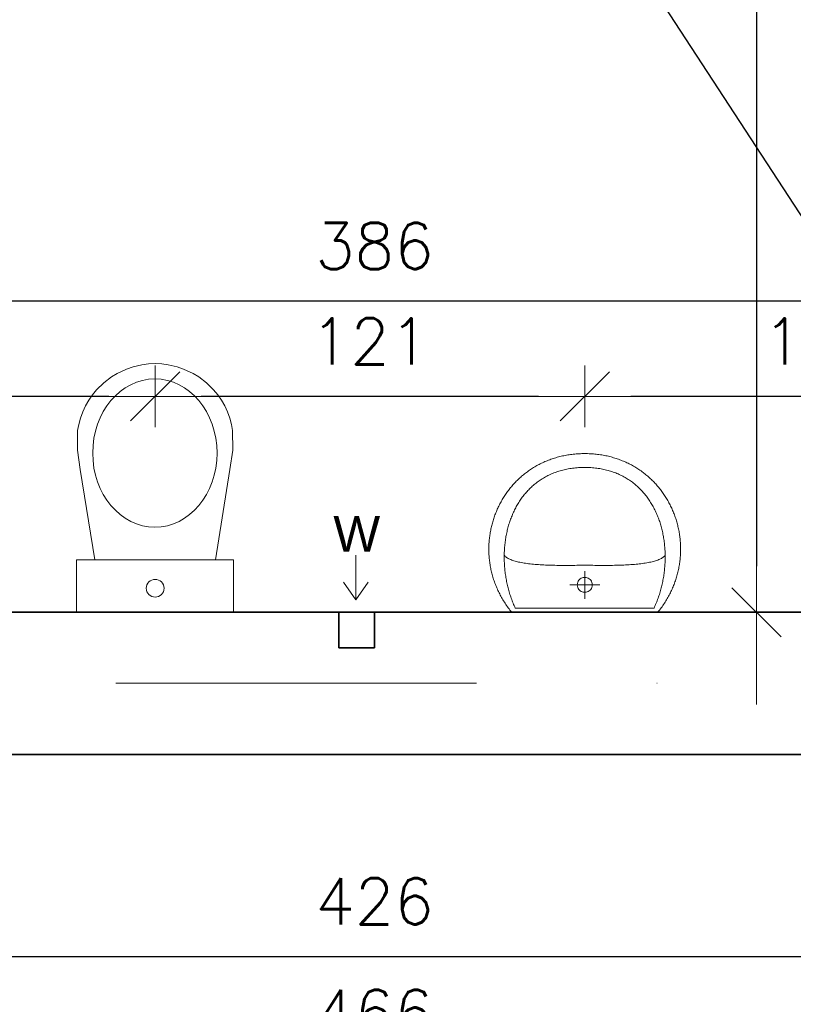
# Model space of a CAD drawing. Header units: inches. Extents: x 0 to 111471, y -105323 to 11070.
# Tile 41 of 256: x 1832 to 2050, y 171 to 448. Entities that reach past the tile are written whole.
import ezdxf

# ---------------------------------------------------------------- set-up
doc = ezdxf.new("R2010")
doc.units = ezdxf.units.IN
doc.header["$MEASUREMENT"] = 0
doc.linetypes.add('DASHDOTX2', pattern=[50.8, 25.4, -12.7, 0, -12.7])
for name, color, linetype, lineweight in [('888 armatura', 1, 'Continuous', 0), ('888 osie', 5, 'DASHDOTX2', 13), ('888 sciany istniejące', 2, 'Continuous', 35), ('888 wymiary', 1, 'Continuous', 0), ('888_cos', 1, 'Continuous', 0)]:
    doc.layers.add(name, color=color, linetype=linetype, lineweight=lineweight)
doc.styles.get("Standard").update_dxf_attribs({"font": 'arial.ttf'})
doc.styles.add('STYLE2', font='romans.shx')
doc.dimstyles.new('MOJ1', dxfattribs={"dimscale": 0, "dimtxt": 13, "dimasz": 13, "dimexe": 0, "dimexo": 0.0625, "dimgap": 9, "dimtad": 1, "dimdec": 0, "dimzin": 12, "dimdsep": 46, "dimtxsty": 'STYLE2', "dimblk1": 'K8', "dimblk2": 'K8', "dimsah": 1, "dimcen": 0.09, "dimse1": 1, "dimse2": 1, "dimclrd": 256, "dimclrt": 3, "dimadec": 0, "dimazin": 0, "dimtfac": 1.285714, "dimtdec": 0, "dimtix": 1, "dimtmove": 2, "dimatfit": 3, "dimldrblk": 'K8', "dimfxl": 0, "dimtolj": 1, "dimtzin": 12, "dimarcsym": 0})

# ---------------------------------------------------------------- blocks, each defined once
blk = doc.blocks.new('umywalka_mala')
at = {"color": 0}
for p, q in [((-17.47, -0.26), (-17.26, 0)), ((-17.26, 0), (-17.26, 0)), ((-17.26, 0), (0, 0)), ((0, 0), (17.26, 0)), ((17.26, 0), (17.47, -0.26)), ((-19, -2.4), (-18.82, -2.12)), ((-18.82, -2.12), (-18.64, -1.85)), ((-18.64, -1.85), (-18.46, -1.58)), ((-18.46, -1.58), (-18.27, -1.32)), ((-18.27, -1.32), (-18.08, -1.05)), ((-18.08, -1.05), (-17.88, -0.79)), ((-17.88, -0.79), (-17.68, -0.52)), ((-17.68, -0.52), (-17.47, -0.26)), ((-17, -2.44), (-16.88, -2.15)), ((-16.88, -2.15), (-16.76, -1.86)), ((-16.76, -1.86), (-16.63, -1.57)), ((-16.63, -1.57), (-16.5, -1.29)), ((-16.5, -1.29), (-16.37, -1)), ((-16.37, -1), (-16.37, -1)), ((-16.37, -1), (16.42, -1)), ((16.42, -1), (16.55, -1.29)), ((16.55, -1.29), (16.68, -1.57)), ((16.68, -1.57), (16.8, -1.86)), ((16.8, -1.86), (16.92, -2.15)), ((16.92, -2.15), (17.04, -2.44)), ((17.47, -0.26), (17.68, -0.52)), ((17.68, -0.52), (17.88, -0.79)), ((17.88, -0.79), (18.08, -1.05)), ((18.08, -1.05), (18.27, -1.32)), ((18.27, -1.32), (18.46, -1.58)), ((18.46, -1.58), (18.64, -1.85)), ((18.64, -1.85), (18.82, -2.12)), ((18.82, -2.12), (19, -2.4)), ((-20.38, -4.89), (-20.25, -4.61)), ((-20.25, -4.61), (-20.1, -4.33)), ((-20.1, -4.33), (-19.96, -4.05)), ((-19.96, -4.05), (-19.81, -3.77)), ((-19.81, -3.77), (-19.66, -3.49)), ((-19.66, -3.49), (-19.5, -3.22)), ((-19.5, -3.22), (-19.33, -2.94)), ((-19.33, -2.94), (-19.17, -2.67)), ((-19.17, -2.67), (-19, -2.4)), ((-17.82, -4.82), (-17.73, -4.52)), ((-17.73, -4.52), (-17.63, -4.22)), ((-17.63, -4.22), (-17.54, -3.92)), ((-17.54, -3.92), (-17.43, -3.62)), ((-17.43, -3.62), (-17.33, -3.32)), ((-17.33, -3.32), (-17.22, -3.03)), ((-17.22, -3.03), (-17.11, -2.73)), ((-17.11, -2.73), (-17, -2.44)), ((0, -9.74), (0, -3.2)), ((17.04, -2.44), (17.15, -2.73)), ((17.15, -2.73), (17.26, -3.03)), ((17.26, -3.03), (17.37, -3.32)), ((17.37, -3.32), (17.47, -3.62)), ((17.47, -3.62), (17.58, -3.92)), ((17.58, -3.92), (17.67, -4.22)), ((17.67, -4.22), (17.77, -4.52)), ((17.77, -4.52), (17.86, -4.82)), ((19, -2.4), (19.17, -2.67)), ((19.17, -2.67), (19.33, -2.94)), ((19.33, -2.94), (19.5, -3.22)), ((19.5, -3.22), (19.66, -3.49)), ((19.66, -3.49), (19.81, -3.77)), ((19.81, -3.77), (19.96, -4.05)), ((19.96, -4.05), (20.1, -4.33)), ((20.1, -4.33), (20.25, -4.61)), ((20.25, -4.61), (20.38, -4.89)), ((-21.33, -7.18), (-21.23, -6.89)), ((-21.23, -6.89), (-21.12, -6.6)), ((-21.12, -6.6), (-21.01, -6.31)), ((-21.01, -6.31), (-20.89, -6.03)), ((-20.89, -6.03), (-20.77, -5.74)), ((-20.77, -5.74), (-20.65, -5.46)), ((-20.65, -5.46), (-20.52, -5.18)), ((-20.52, -5.18), (-20.38, -4.89)), ((-18.43, -7.28), (-18.37, -6.97)), ((-18.37, -6.97), (-18.3, -6.66)), ((-18.3, -6.66), (-18.23, -6.35)), ((-18.23, -6.35), (-18.15, -6.04)), ((-18.15, -6.04), (-18.08, -5.74)), ((-18.08, -5.74), (-17.99, -5.43)), ((-17.99, -5.43), (-17.91, -5.13)), ((-17.91, -5.13), (-17.82, -4.82)), ((-3.54, -6.47), (3.54, -6.47)), ((-1.75, -6.47), (-1.73, -6.15)), ((-1.73, -6.79), (-1.75, -6.47)), ((-1.75, -6.47), (-1.75, -6.47)), ((-1.73, -6.15), (-1.66, -5.87)), ((-1.66, -7.07), (-1.73, -6.79)), ((-1.66, -5.87), (-1.56, -5.61)), ((-1.56, -5.61), (-1.42, -5.39)), ((-1.42, -5.39), (-1.25, -5.2)), ((-1.25, -5.2), (-1.06, -5.04)), ((-1.06, -5.04), (-0.84, -4.92)), ((-0.84, -4.92), (-0.61, -4.82)), ((-0.61, -4.82), (-0.37, -4.76)), ((-0.37, -4.76), (-0.12, -4.73)), ((-0.12, -4.73), (0.12, -4.73)), ((0.12, -4.73), (0.37, -4.76)), ((0.37, -4.76), (0.61, -4.82)), ((0.61, -4.82), (0.84, -4.92)), ((0.84, -4.92), (1.06, -5.04)), ((1.06, -5.04), (1.25, -5.2)), ((1.25, -5.2), (1.42, -5.39)), ((1.42, -5.39), (1.56, -5.61)), ((1.56, -5.61), (1.66, -5.87)), ((1.66, -5.87), (1.73, -6.15)), ((1.73, -6.79), (1.66, -7.08)), ((1.73, -6.15), (1.75, -6.47)), ((1.75, -6.47), (1.73, -6.79)), ((1.75, -6.47), (1.75, -6.47)), ((17.86, -4.82), (17.94, -5.13)), ((17.94, -5.13), (18.03, -5.43)), ((18.03, -5.43), (18.11, -5.74)), ((18.11, -5.74), (18.19, -6.04)), ((18.19, -6.04), (18.26, -6.35)), ((18.26, -6.35), (18.33, -6.66)), ((18.33, -6.66), (18.4, -6.97)), ((18.4, -6.97), (18.46, -7.28)), ((20.38, -4.89), (20.52, -5.18)), ((20.52, -5.18), (20.65, -5.46)), ((20.65, -5.46), (20.77, -5.74)), ((20.77, -5.74), (20.89, -6.03)), ((20.89, -6.03), (21.01, -6.31)), ((21.01, -6.31), (21.12, -6.6)), ((21.12, -6.6), (21.23, -6.89)), ((21.23, -6.89), (21.33, -7.18)), ((-22.02, -9.5), (-21.95, -9.21)), ((-21.95, -9.21), (-21.88, -8.92)), ((-21.88, -8.92), (-21.8, -8.62)), ((-21.8, -8.62), (-21.71, -8.33)), ((-21.71, -8.33), (-21.62, -8.04)), ((-21.62, -8.04), (-21.53, -7.75)), ((-21.53, -7.75), (-21.43, -7.46)), ((-21.43, -7.46), (-21.33, -7.18)), ((-18.79, -9.46), (-18.75, -9.15)), ((-18.75, -9.15), (-18.7, -8.83)), ((-18.7, -8.83), (-18.66, -8.52)), ((-18.66, -8.52), (-18.61, -8.21)), ((-18.61, -8.21), (-18.55, -7.9)), ((-18.55, -7.9), (-18.49, -7.59)), ((-18.49, -7.59), (-18.43, -7.28)), ((-1.56, -7.33), (-1.66, -7.07)), ((-1.42, -7.55), (-1.56, -7.33)), ((-1.25, -7.74), (-1.42, -7.55)), ((-1.06, -7.9), (-1.25, -7.74)), ((-0.84, -8.03), (-1.06, -7.9)), ((-0.61, -8.12), (-0.84, -8.03)), ((-0.37, -8.19), (-0.61, -8.12)), ((-0.13, -8.22), (-0.37, -8.19)), ((0.12, -8.22), (-0.13, -8.22)), ((0.37, -8.19), (0.12, -8.22)), ((0.61, -8.12), (0.37, -8.19)), ((0.84, -8.03), (0.61, -8.12)), ((1.06, -7.9), (0.84, -8.03)), ((1.25, -7.74), (1.06, -7.9)), ((1.42, -7.55), (1.25, -7.74)), ((1.56, -7.33), (1.42, -7.55)), ((1.66, -7.08), (1.56, -7.33)), ((18.46, -7.28), (18.52, -7.59)), ((18.52, -7.59), (18.58, -7.9)), ((18.58, -7.9), (18.63, -8.21)), ((18.63, -8.21), (18.68, -8.52)), ((18.68, -8.52), (18.73, -8.83)), ((18.73, -8.83), (18.77, -9.15)), ((18.77, -9.15), (18.81, -9.46)), ((21.33, -7.18), (21.43, -7.46)), ((21.43, -7.46), (21.53, -7.75)), ((21.53, -7.75), (21.62, -8.04)), ((21.62, -8.04), (21.71, -8.33)), ((21.71, -8.33), (21.8, -8.62)), ((21.8, -8.62), (21.88, -8.92)), ((21.88, -8.92), (21.95, -9.21)), ((21.95, -9.21), (22.02, -9.5)), ((-22.46, -11.85), (-22.42, -11.55)), ((-22.42, -11.55), (-22.38, -11.26)), ((-22.38, -11.26), (-22.33, -10.96)), ((-22.33, -10.96), (-22.27, -10.67)), ((-22.27, -10.67), (-22.22, -10.38)), ((-22.22, -10.38), (-22.16, -10.08)), ((-22.16, -10.08), (-22.09, -9.79)), ((-22.09, -9.79), (-22.02, -9.5)), ((-18.98, -11.66), (-18.96, -11.35)), ((-18.96, -11.35), (-18.94, -11.03)), ((-18.94, -11.03), (-18.92, -10.72)), ((-18.92, -10.72), (-18.89, -10.4)), ((-18.89, -10.4), (-18.86, -10.09)), ((-18.86, -10.09), (-18.83, -9.77)), ((-18.83, -9.77), (-18.79, -9.46)), ((-14.32, -11.63), (-14.66, -11.68)), ((-13.98, -11.57), (-14.32, -11.63)), ((-13.62, -11.52), (-13.98, -11.57)), ((-13.26, -11.48), (-13.62, -11.52)), ((-12.89, -11.43), (-13.26, -11.48)), ((-12.51, -11.39), (-12.89, -11.43)), ((-12.12, -11.36), (-12.51, -11.39)), ((-11.73, -11.32), (-12.12, -11.36)), ((-11.33, -11.29), (-11.73, -11.32)), ((-10.93, -11.26), (-11.33, -11.29)), ((-10.52, -11.23), (-10.93, -11.26)), ((-10.1, -11.21), (-10.52, -11.23)), ((-9.67, -11.18), (-10.1, -11.21)), ((-9.25, -11.16), (-9.67, -11.18)), ((-8.81, -11.15), (-9.25, -11.16)), ((-8.37, -11.13), (-8.81, -11.15)), ((-7.93, -11.12), (-8.37, -11.13)), ((-7.48, -11.11), (-7.93, -11.12)), ((-7.03, -11.1), (-7.48, -11.11)), ((-6.58, -11.09), (-7.03, -11.1)), ((-6.12, -11.08), (-6.58, -11.09)), ((-5.66, -11.08), (-6.12, -11.08)), ((-5.2, -11.08), (-5.66, -11.08)), ((-4.73, -11.08), (-5.2, -11.08)), ((-4.26, -11.08), (-4.73, -11.08)), ((-3.79, -11.08), (-4.26, -11.08)), ((-3.32, -11.08), (-3.79, -11.08)), ((-2.85, -11.09), (-3.32, -11.08)), ((-2.37, -11.09), (-2.85, -11.09)), ((-1.9, -11.1), (-2.37, -11.09)), ((-1.42, -11.11), (-1.9, -11.1)), ((-0.95, -11.12), (-1.42, -11.11)), ((-0.47, -11.13), (-0.95, -11.12)), ((0, -11.14), (-0.47, -11.13)), ((0.47, -11.13), (0, -11.14)), ((0.95, -11.12), (0.47, -11.13)), ((1.42, -11.11), (0.95, -11.12)), ((1.9, -11.1), (1.42, -11.11)), ((2.37, -11.09), (1.9, -11.1)), ((2.85, -11.09), (2.37, -11.09)), ((3.32, -11.08), (2.85, -11.09)), ((3.79, -11.08), (3.32, -11.08)), ((4.26, -11.08), (3.79, -11.08)), ((4.73, -11.08), (4.26, -11.08)), ((5.2, -11.08), (4.73, -11.08)), ((5.66, -11.08), (5.2, -11.08)), ((6.12, -11.08), (5.66, -11.08)), ((6.58, -11.09), (6.12, -11.08)), ((7.03, -11.1), (6.58, -11.09)), ((7.48, -11.11), (7.03, -11.1)), ((7.93, -11.12), (7.48, -11.11)), ((8.37, -11.13), (7.93, -11.12)), ((8.81, -11.15), (8.37, -11.13)), ((9.25, -11.16), (8.81, -11.15)), ((9.67, -11.18), (9.25, -11.16)), ((10.1, -11.21), (9.67, -11.18)), ((10.52, -11.23), (10.1, -11.21)), ((10.93, -11.26), (10.52, -11.23)), ((11.33, -11.29), (10.93, -11.26)), ((11.73, -11.32), (11.33, -11.29)), ((12.12, -11.36), (11.73, -11.32)), ((12.51, -11.39), (12.12, -11.36)), ((12.89, -11.43), (12.51, -11.39)), ((13.26, -11.48), (12.89, -11.43)), ((13.62, -11.52), (13.26, -11.48)), ((13.98, -11.57), (13.62, -11.52)), ((14.32, -11.63), (13.98, -11.57)), ((14.66, -11.68), (14.32, -11.63)), ((18.81, -9.46), (18.85, -9.77)), ((18.85, -9.77), (18.89, -10.09)), ((18.89, -10.09), (18.92, -10.4)), ((18.92, -10.4), (18.94, -10.72)), ((18.94, -10.72), (18.97, -11.03)), ((18.97, -11.03), (18.99, -11.35)), ((18.99, -11.35), (19, -11.66)), ((22.02, -9.5), (22.09, -9.79)), ((22.09, -9.79), (22.16, -10.08)), ((22.16, -10.08), (22.22, -10.38)), ((22.22, -10.38), (22.27, -10.67)), ((22.27, -10.67), (22.33, -10.96)), ((22.33, -10.96), (22.38, -11.26)), ((22.38, -11.26), (22.42, -11.55)), ((22.42, -11.55), (22.46, -11.85)), ((-22.66, -14.2), (-22.64, -13.9)), ((-22.64, -13.9), (-22.63, -13.61)), ((-22.63, -13.61), (-22.61, -13.32)), ((-22.61, -13.32), (-22.59, -13.02)), ((-22.59, -13.02), (-22.56, -12.73)), ((-22.56, -12.73), (-22.53, -12.43)), ((-22.53, -12.43), (-22.5, -12.14)), ((-22.5, -12.14), (-22.46, -11.85)), ((-18.91, -13.34), (-19.03, -13.47)), ((-19.02, -12.92), (-19.01, -12.6)), ((-19.02, -13.23), (-19.02, -12.92)), ((-19.01, -13.55), (-19.02, -13.23)), ((-19.01, -12.29), (-19, -11.98)), ((-19.01, -12.6), (-19.01, -12.29)), ((-19.01, -13.86), (-19.01, -13.55)), ((-19, -14.17), (-19.01, -13.86)), ((-19, -11.98), (-18.98, -11.66)), ((-18.78, -13.21), (-18.91, -13.34)), ((-18.64, -13.08), (-18.78, -13.21)), ((-18.48, -12.97), (-18.64, -13.08)), ((-18.31, -12.85), (-18.48, -12.97)), ((-18.12, -12.74), (-18.31, -12.85)), ((-17.92, -12.64), (-18.12, -12.74)), ((-17.71, -12.54), (-17.92, -12.64)), ((-17.49, -12.44), (-17.71, -12.54)), ((-17.26, -12.35), (-17.49, -12.44)), ((-17.01, -12.26), (-17.26, -12.35)), ((-16.75, -12.17), (-17.01, -12.26)), ((-16.48, -12.09), (-16.75, -12.17)), ((-16.21, -12.02), (-16.48, -12.09)), ((-15.92, -11.94), (-16.21, -12.02)), ((-15.62, -11.87), (-15.92, -11.94)), ((-15.31, -11.81), (-15.62, -11.87)), ((-14.99, -11.74), (-15.31, -11.81)), ((-14.66, -11.68), (-14.99, -11.74)), ((14.99, -11.74), (14.66, -11.68)), ((15.31, -11.81), (14.99, -11.74)), ((15.62, -11.87), (15.31, -11.81)), ((15.92, -11.94), (15.62, -11.87)), ((16.21, -12.02), (15.92, -11.94)), ((16.48, -12.09), (16.21, -12.02)), ((16.75, -12.17), (16.48, -12.09)), ((17.01, -12.26), (16.75, -12.17)), ((17.26, -12.35), (17.01, -12.26)), ((17.49, -12.44), (17.26, -12.35)), ((17.71, -12.54), (17.49, -12.44)), ((17.92, -12.64), (17.71, -12.54)), ((18.12, -12.74), (17.92, -12.64)), ((18.31, -12.85), (18.12, -12.74)), ((18.48, -12.97), (18.31, -12.85)), ((18.64, -13.08), (18.48, -12.97)), ((18.78, -13.21), (18.64, -13.08)), ((18.91, -13.34), (18.78, -13.21)), ((19.03, -13.47), (18.91, -13.34)), ((19, -11.66), (19.02, -11.98)), ((19.02, -13.86), (19.01, -14.17)), ((19.02, -11.98), (19.03, -12.29)), ((19.03, -13.55), (19.02, -13.86)), ((19.03, -12.29), (19.03, -12.6)), ((19.03, -12.6), (19.03, -12.92)), ((19.03, -12.92), (19.03, -13.23)), ((19.03, -13.23), (19.03, -13.55)), ((22.46, -11.85), (22.5, -12.14)), ((22.5, -12.14), (22.53, -12.43)), ((22.53, -12.43), (22.56, -12.73)), ((22.56, -12.73), (22.59, -13.02)), ((22.59, -13.02), (22.61, -13.32)), ((22.61, -13.32), (22.63, -13.61)), ((22.63, -13.61), (22.64, -13.9)), ((22.64, -13.9), (22.66, -14.2)), ((-22.67, -14.78), (-22.66, -14.49)), ((-22.67, -15.07), (-22.67, -14.78)), ((-22.66, -15.37), (-22.67, -15.07)), ((-22.66, -14.49), (-22.66, -14.2)), ((-22.65, -15.66), (-22.66, -15.37)), ((-22.64, -15.95), (-22.65, -15.66)), ((-22.63, -16.24), (-22.64, -15.95)), ((-22.61, -16.53), (-22.63, -16.24)), ((-18.98, -14.48), (-19, -14.17)), ((-18.96, -14.8), (-18.98, -14.48)), ((-18.94, -15.11), (-18.96, -14.8)), ((-18.92, -15.42), (-18.94, -15.11)), ((-18.89, -15.73), (-18.92, -15.42)), ((-18.86, -16.04), (-18.89, -15.73)), ((-18.83, -16.35), (-18.86, -16.04)), ((18.88, -16.04), (18.84, -16.35)), ((18.91, -15.73), (18.88, -16.04)), ((18.93, -15.42), (18.91, -15.73)), ((18.96, -15.11), (18.93, -15.42)), ((18.98, -14.8), (18.96, -15.11)), ((19, -14.48), (18.98, -14.8)), ((19.01, -14.17), (19, -14.48)), ((22.63, -16.24), (22.61, -16.53)), ((22.64, -15.95), (22.63, -16.24)), ((22.65, -15.66), (22.64, -15.95)), ((22.66, -15.37), (22.65, -15.66)), ((22.66, -14.2), (22.66, -14.49)), ((22.66, -14.49), (22.67, -14.78)), ((22.67, -15.07), (22.66, -15.37)), ((22.67, -14.78), (22.67, -15.07)), ((-22.59, -16.82), (-22.61, -16.53)), ((-22.56, -17.11), (-22.59, -16.82)), ((-22.53, -17.4), (-22.56, -17.11)), ((-22.5, -17.69), (-22.53, -17.4)), ((-22.46, -17.98), (-22.5, -17.69)), ((-22.42, -18.26), (-22.46, -17.98)), ((-22.38, -18.55), (-22.42, -18.26)), ((-22.33, -18.84), (-22.38, -18.55)), ((-18.79, -16.65), (-18.83, -16.35)), ((-18.75, -16.96), (-18.79, -16.65)), ((-18.7, -17.27), (-18.75, -16.96)), ((-18.65, -17.57), (-18.7, -17.27)), ((-18.6, -17.87), (-18.65, -17.57)), ((-18.55, -18.18), (-18.6, -17.87)), ((-18.49, -18.48), (-18.55, -18.18)), ((-18.43, -18.78), (-18.49, -18.48)), ((18.5, -18.48), (18.44, -18.78)), ((18.56, -18.18), (18.5, -18.48)), ((18.61, -17.87), (18.56, -18.18)), ((18.67, -17.57), (18.61, -17.87)), ((18.72, -17.27), (18.67, -17.57)), ((18.76, -16.96), (18.72, -17.27)), ((18.8, -16.65), (18.76, -16.96)), ((18.84, -16.35), (18.8, -16.65)), ((22.38, -18.55), (22.33, -18.84)), ((22.42, -18.26), (22.38, -18.55)), ((22.46, -17.98), (22.42, -18.26)), ((22.5, -17.69), (22.46, -17.98)), ((22.53, -17.4), (22.5, -17.69)), ((22.56, -17.11), (22.53, -17.4)), ((22.59, -16.82), (22.56, -17.11)), ((22.61, -16.53), (22.59, -16.82)), ((-22.28, -19.12), (-22.33, -18.84)), ((-22.23, -19.4), (-22.28, -19.12)), ((-22.17, -19.69), (-22.23, -19.4)), ((-22.11, -19.97), (-22.17, -19.69)), ((-22.04, -20.25), (-22.11, -19.97)), ((-21.98, -20.53), (-22.04, -20.25)), ((-21.9, -20.81), (-21.98, -20.53)), ((-21.83, -21.09), (-21.9, -20.81)), ((-18.36, -19.08), (-18.43, -18.78)), ((-18.29, -19.37), (-18.36, -19.08)), ((-18.22, -19.67), (-18.29, -19.37)), ((-18.14, -19.97), (-18.22, -19.67)), ((-18.06, -20.26), (-18.14, -19.97)), ((-17.98, -20.55), (-18.06, -20.26)), ((-17.89, -20.84), (-17.98, -20.55)), ((-17.8, -21.13), (-17.89, -20.84)), ((17.9, -20.84), (17.81, -21.13)), ((17.99, -20.55), (17.9, -20.84)), ((18.07, -20.26), (17.99, -20.55)), ((18.15, -19.97), (18.07, -20.26)), ((18.23, -19.67), (18.15, -19.97)), ((18.3, -19.37), (18.23, -19.67)), ((18.37, -19.08), (18.3, -19.37)), ((18.44, -18.78), (18.37, -19.08)), ((21.9, -20.81), (21.83, -21.09)), ((21.98, -20.53), (21.9, -20.81)), ((22.04, -20.25), (21.98, -20.53)), ((22.11, -19.97), (22.04, -20.25)), ((22.17, -19.69), (22.11, -19.97)), ((22.23, -19.4), (22.17, -19.69)), ((22.28, -19.12), (22.23, -19.4)), ((22.33, -18.84), (22.28, -19.12)), ((-21.75, -21.37), (-21.83, -21.09)), ((-21.67, -21.64), (-21.75, -21.37)), ((-21.58, -21.92), (-21.67, -21.64)), ((-21.5, -22.19), (-21.58, -21.92)), ((-21.4, -22.46), (-21.5, -22.19)), ((-21.31, -22.73), (-21.4, -22.46)), ((-21.21, -23), (-21.31, -22.73)), ((-21.11, -23.27), (-21.21, -23)), ((-17.71, -21.42), (-17.8, -21.13)), ((-17.61, -21.7), (-17.71, -21.42)), ((-17.51, -21.98), (-17.61, -21.7)), ((-17.41, -22.27), (-17.51, -21.98)), ((-17.3, -22.55), (-17.41, -22.27)), ((-17.19, -22.82), (-17.3, -22.55)), ((-17.07, -23.1), (-17.19, -22.82)), ((-16.95, -23.37), (-17.07, -23.1)), ((17.08, -23.1), (16.96, -23.37)), ((17.19, -22.82), (17.08, -23.1)), ((17.3, -22.55), (17.19, -22.82)), ((17.41, -22.27), (17.3, -22.55)), ((17.52, -21.98), (17.41, -22.27)), ((17.62, -21.7), (17.52, -21.98)), ((17.72, -21.42), (17.62, -21.7)), ((17.81, -21.13), (17.72, -21.42)), ((21.21, -23), (21.11, -23.27)), ((21.31, -22.73), (21.21, -23)), ((21.4, -22.46), (21.31, -22.73)), ((21.5, -22.19), (21.4, -22.46)), ((21.58, -21.92), (21.5, -22.19)), ((21.67, -21.64), (21.58, -21.92)), ((21.75, -21.37), (21.67, -21.64)), ((21.83, -21.09), (21.75, -21.37)), ((-21, -23.54), (-21.11, -23.27)), ((-20.89, -23.81), (-21, -23.54)), ((-20.78, -24.07), (-20.89, -23.81)), ((-20.67, -24.33), (-20.78, -24.07)), ((-20.55, -24.59), (-20.67, -24.33)), ((-20.43, -24.85), (-20.55, -24.59)), ((-20.3, -25.11), (-20.43, -24.85)), ((-20.17, -25.37), (-20.3, -25.11)), ((-20.04, -25.62), (-20.17, -25.37)), ((-16.83, -23.64), (-16.95, -23.37)), ((-16.7, -23.91), (-16.83, -23.64)), ((-16.58, -24.18), (-16.7, -23.91)), ((-16.44, -24.44), (-16.58, -24.18)), ((-16.31, -24.71), (-16.44, -24.44)), ((-16.17, -24.97), (-16.31, -24.71)), ((-16.02, -25.22), (-16.17, -24.97)), ((-15.88, -25.48), (-16.02, -25.22)), ((-15.72, -25.73), (-15.88, -25.48)), ((15.88, -25.48), (15.73, -25.73)), ((16.03, -25.22), (15.88, -25.48)), ((16.17, -24.97), (16.03, -25.22)), ((16.31, -24.71), (16.17, -24.97)), ((16.45, -24.44), (16.31, -24.71)), ((16.58, -24.18), (16.45, -24.44)), ((16.71, -23.91), (16.58, -24.18)), ((16.84, -23.64), (16.71, -23.91)), ((16.96, -23.37), (16.84, -23.64)), ((20.17, -25.37), (20.04, -25.62)), ((20.3, -25.11), (20.17, -25.37)), ((20.43, -24.85), (20.3, -25.11)), ((20.55, -24.59), (20.43, -24.85)), ((20.67, -24.33), (20.55, -24.59)), ((20.78, -24.07), (20.67, -24.33)), ((20.89, -23.81), (20.78, -24.07)), ((21, -23.54), (20.89, -23.81)), ((21.11, -23.27), (21, -23.54)), ((-19.91, -25.88), (-20.04, -25.62)), ((-19.77, -26.13), (-19.91, -25.88)), ((-19.63, -26.38), (-19.77, -26.13)), ((-19.49, -26.63), (-19.63, -26.38)), ((-19.34, -26.87), (-19.49, -26.63)), ((-19.19, -27.12), (-19.34, -26.87)), ((-19.04, -27.36), (-19.19, -27.12)), ((-18.88, -27.6), (-19.04, -27.36)), ((-18.72, -27.84), (-18.88, -27.6)), ((-18.56, -28.08), (-18.72, -27.84)), ((-15.57, -25.98), (-15.72, -25.73)), ((-15.41, -26.23), (-15.57, -25.98)), ((-15.25, -26.47), (-15.41, -26.23)), ((-15.09, -26.72), (-15.25, -26.47)), ((-14.92, -26.96), (-15.09, -26.72)), ((-14.75, -27.19), (-14.92, -26.96)), ((-14.57, -27.42), (-14.75, -27.19)), ((-14.39, -27.65), (-14.57, -27.42)), ((-14.21, -27.88), (-14.39, -27.65)), ((-14.02, -28.11), (-14.21, -27.88)), ((14.21, -27.88), (14.02, -28.11)), ((14.39, -27.65), (14.21, -27.88)), ((14.57, -27.42), (14.39, -27.65)), ((14.75, -27.19), (14.57, -27.42)), ((14.92, -26.96), (14.75, -27.19)), ((15.09, -26.72), (14.92, -26.96)), ((15.25, -26.47), (15.09, -26.72)), ((15.42, -26.23), (15.25, -26.47)), ((15.57, -25.98), (15.42, -26.23)), ((15.73, -25.73), (15.57, -25.98)), ((18.72, -27.84), (18.56, -28.08)), ((18.88, -27.6), (18.72, -27.84)), ((19.04, -27.36), (18.88, -27.6)), ((19.19, -27.12), (19.04, -27.36)), ((19.34, -26.87), (19.19, -27.12)), ((19.49, -26.63), (19.34, -26.87)), ((19.63, -26.38), (19.49, -26.63)), ((19.77, -26.13), (19.63, -26.38)), ((19.91, -25.88), (19.77, -26.13)), ((20.04, -25.62), (19.91, -25.88)), ((-18.39, -28.31), (-18.56, -28.08)), ((-18.22, -28.54), (-18.39, -28.31)), ((-18.05, -28.77), (-18.22, -28.54)), ((-17.88, -29), (-18.05, -28.77)), ((-17.7, -29.23), (-17.88, -29)), ((-17.52, -29.45), (-17.7, -29.23)), ((-17.34, -29.67), (-17.52, -29.45)), ((-17.15, -29.89), (-17.34, -29.67)), ((-16.96, -30.11), (-17.15, -29.89)), ((-16.77, -30.32), (-16.96, -30.11)), ((-13.83, -28.33), (-14.02, -28.11)), ((-13.64, -28.55), (-13.83, -28.33)), ((-13.44, -28.76), (-13.64, -28.55)), ((-13.24, -28.97), (-13.44, -28.76)), ((-13.03, -29.18), (-13.24, -28.97)), ((-12.82, -29.38), (-13.03, -29.18)), ((-12.61, -29.59), (-12.82, -29.38)), ((-12.4, -29.78), (-12.61, -29.59)), ((-12.18, -29.98), (-12.4, -29.78)), ((-11.95, -30.17), (-12.18, -29.98)), ((-11.73, -30.35), (-11.95, -30.17)), ((11.95, -30.17), (11.73, -30.35)), ((12.18, -29.98), (11.95, -30.17)), ((12.4, -29.78), (12.18, -29.98)), ((12.61, -29.59), (12.4, -29.78)), ((12.83, -29.38), (12.61, -29.59)), ((13.03, -29.18), (12.83, -29.38)), ((13.24, -28.97), (13.03, -29.18)), ((13.44, -28.76), (13.24, -28.97)), ((13.64, -28.55), (13.44, -28.76)), ((13.83, -28.33), (13.64, -28.55)), ((14.02, -28.11), (13.83, -28.33)), ((16.96, -30.11), (16.77, -30.32)), ((17.15, -29.89), (16.96, -30.11)), ((17.34, -29.67), (17.15, -29.89)), ((17.52, -29.45), (17.34, -29.67)), ((17.7, -29.23), (17.52, -29.45)), ((17.88, -29), (17.7, -29.23)), ((18.05, -28.77), (17.88, -29)), ((18.22, -28.54), (18.05, -28.77)), ((18.39, -28.31), (18.22, -28.54)), ((18.56, -28.08), (18.39, -28.31)), ((-16.57, -30.53), (-16.77, -30.32)), ((-16.37, -30.74), (-16.57, -30.53)), ((-16.17, -30.95), (-16.37, -30.74)), ((-15.97, -31.15), (-16.17, -30.95)), ((-15.76, -31.36), (-15.97, -31.15)), ((-15.55, -31.56), (-15.76, -31.36)), ((-15.34, -31.75), (-15.55, -31.56)), ((-15.12, -31.95), (-15.34, -31.75)), ((-14.91, -32.14), (-15.12, -31.95)), ((-14.68, -32.33), (-14.91, -32.14)), ((-14.46, -32.51), (-14.68, -32.33)), ((-14.23, -32.7), (-14.46, -32.51)), ((-11.5, -30.54), (-11.73, -30.35)), ((-11.26, -30.72), (-11.5, -30.54)), ((-11.02, -30.89), (-11.26, -30.72)), ((-10.78, -31.06), (-11.02, -30.89)), ((-10.54, -31.23), (-10.78, -31.06)), ((-10.29, -31.4), (-10.54, -31.23)), ((-10.04, -31.56), (-10.29, -31.4)), ((-9.78, -31.71), (-10.04, -31.56)), ((-9.52, -31.86), (-9.78, -31.71)), ((-9.26, -32.01), (-9.52, -31.86)), ((-8.99, -32.15), (-9.26, -32.01)), ((-8.72, -32.29), (-8.99, -32.15)), ((-8.45, -32.43), (-8.72, -32.29)), ((-8.17, -32.56), (-8.45, -32.43)), ((-7.89, -32.68), (-8.17, -32.56)), ((8.17, -32.56), (7.89, -32.68)), ((8.45, -32.43), (8.17, -32.56)), ((8.72, -32.29), (8.45, -32.43)), ((8.99, -32.15), (8.72, -32.29)), ((9.26, -32.01), (8.99, -32.15)), ((9.52, -31.86), (9.26, -32.01)), ((9.78, -31.71), (9.52, -31.86)), ((10.04, -31.56), (9.78, -31.71)), ((10.29, -31.4), (10.04, -31.56)), ((10.54, -31.23), (10.29, -31.4)), ((10.78, -31.06), (10.54, -31.23)), ((11.03, -30.89), (10.78, -31.06)), ((11.26, -30.72), (11.03, -30.89)), ((11.5, -30.54), (11.26, -30.72)), ((11.73, -30.35), (11.5, -30.54)), ((14.46, -32.51), (14.23, -32.7)), ((14.68, -32.33), (14.46, -32.51)), ((14.91, -32.14), (14.68, -32.33)), ((15.12, -31.95), (14.91, -32.14)), ((15.34, -31.75), (15.12, -31.95)), ((15.55, -31.56), (15.34, -31.75)), ((15.76, -31.36), (15.55, -31.56)), ((15.97, -31.15), (15.76, -31.36)), ((16.17, -30.95), (15.97, -31.15)), ((16.37, -30.74), (16.17, -30.95)), ((16.57, -30.53), (16.37, -30.74)), ((16.77, -30.32), (16.57, -30.53)), ((-14, -32.88), (-14.23, -32.7)), ((-13.77, -33.05), (-14, -32.88)), ((-13.54, -33.23), (-13.77, -33.05)), ((-13.3, -33.4), (-13.54, -33.23)), ((-13.06, -33.57), (-13.3, -33.4)), ((-12.82, -33.73), (-13.06, -33.57)), ((-12.57, -33.9), (-12.82, -33.73)), ((-12.32, -34.06), (-12.57, -33.9)), ((-12.07, -34.21), (-12.32, -34.06)), ((-11.82, -34.37), (-12.07, -34.21)), ((-11.56, -34.52), (-11.82, -34.37)), ((-11.3, -34.66), (-11.56, -34.52)), ((-11.04, -34.81), (-11.3, -34.66)), ((-10.78, -34.95), (-11.04, -34.81)), ((-7.6, -32.8), (-7.89, -32.68)), ((-7.31, -32.92), (-7.6, -32.8)), ((-7.02, -33.03), (-7.31, -32.92)), ((-6.72, -33.14), (-7.02, -33.03)), ((-6.42, -33.24), (-6.72, -33.14)), ((-6.12, -33.34), (-6.42, -33.24)), ((-5.81, -33.43), (-6.12, -33.34)), ((-5.5, -33.52), (-5.81, -33.43)), ((-5.18, -33.61), (-5.5, -33.52)), ((-4.86, -33.68), (-5.18, -33.61)), ((-4.54, -33.76), (-4.86, -33.68)), ((-4.21, -33.83), (-4.54, -33.76)), ((-3.88, -33.89), (-4.21, -33.83)), ((-3.55, -33.95), (-3.88, -33.89)), ((-3.21, -34), (-3.55, -33.95)), ((-2.87, -34.05), (-3.21, -34)), ((-2.52, -34.09), (-2.87, -34.05)), ((-2.17, -34.12), (-2.52, -34.09)), ((-1.82, -34.15), (-2.17, -34.12)), ((-1.46, -34.18), (-1.82, -34.15)), ((-1.1, -34.2), (-1.46, -34.18)), ((-0.74, -34.21), (-1.1, -34.2)), ((-0.37, -34.22), (-0.74, -34.21)), ((0, -34.23), (-0.37, -34.22)), ((0.37, -34.22), (0, -34.23)), ((0, -34.23), (0, -34.23)), ((0.74, -34.21), (0.37, -34.22)), ((1.1, -34.2), (0.74, -34.21)), ((1.46, -34.18), (1.1, -34.2)), ((1.82, -34.15), (1.46, -34.18)), ((2.17, -34.12), (1.82, -34.15)), ((2.52, -34.09), (2.17, -34.12)), ((2.87, -34.05), (2.52, -34.09)), ((3.21, -34), (2.87, -34.05)), ((3.55, -33.95), (3.21, -34)), ((3.88, -33.89), (3.55, -33.95)), ((4.21, -33.83), (3.88, -33.89)), ((4.54, -33.76), (4.21, -33.83)), ((4.86, -33.68), (4.54, -33.76)), ((5.18, -33.61), (4.86, -33.68)), ((5.5, -33.52), (5.18, -33.61)), ((5.81, -33.43), (5.5, -33.52)), ((6.12, -33.34), (5.81, -33.43)), ((6.42, -33.24), (6.12, -33.34)), ((6.72, -33.14), (6.42, -33.24)), ((7.02, -33.03), (6.72, -33.14)), ((7.31, -32.92), (7.02, -33.03)), ((7.6, -32.8), (7.31, -32.92)), ((7.89, -32.68), (7.6, -32.8)), ((11.04, -34.81), (10.78, -34.95)), ((11.3, -34.66), (11.04, -34.81)), ((11.56, -34.52), (11.3, -34.66)), ((11.82, -34.37), (11.56, -34.52)), ((12.07, -34.21), (11.82, -34.37)), ((12.32, -34.06), (12.07, -34.21)), ((12.57, -33.9), (12.32, -34.06)), ((12.82, -33.73), (12.57, -33.9)), ((13.06, -33.57), (12.82, -33.73)), ((13.3, -33.4), (13.06, -33.57)), ((13.54, -33.23), (13.3, -33.4)), ((13.77, -33.05), (13.54, -33.23)), ((14, -32.88), (13.77, -33.05)), ((14.23, -32.7), (14, -32.88)), ((-10.51, -35.08), (-10.78, -34.95)), ((-10.24, -35.22), (-10.51, -35.08)), ((-9.97, -35.35), (-10.24, -35.22)), ((-9.69, -35.47), (-9.97, -35.35)), ((-9.42, -35.6), (-9.69, -35.47)), ((-9.14, -35.72), (-9.42, -35.6)), ((-8.86, -35.83), (-9.14, -35.72)), ((-8.57, -35.95), (-8.86, -35.83)), ((-8.28, -36.06), (-8.57, -35.95)), ((-8, -36.16), (-8.28, -36.06)), ((-7.7, -36.26), (-8, -36.16)), ((-7.41, -36.36), (-7.7, -36.26)), ((-7.11, -36.45), (-7.41, -36.36)), ((-6.81, -36.54), (-7.11, -36.45)), ((-6.51, -36.63), (-6.81, -36.54)), ((-6.21, -36.71), (-6.51, -36.63)), ((-5.9, -36.79), (-6.21, -36.71)), ((-5.59, -36.87), (-5.9, -36.79)), ((-5.28, -36.94), (-5.59, -36.87)), ((-4.97, -37), (-5.28, -36.94)), ((-4.65, -37.07), (-4.97, -37)), ((-4.34, -37.13), (-4.65, -37.07)), ((-4.02, -37.18), (-4.34, -37.13)), ((-3.69, -37.23), (-4.02, -37.18)), ((-3.37, -37.28), (-3.69, -37.23)), ((3.69, -37.23), (3.37, -37.28)), ((4.02, -37.18), (3.69, -37.23)), ((4.34, -37.13), (4.02, -37.18)), ((4.65, -37.07), (4.34, -37.13)), ((4.97, -37), (4.65, -37.07)), ((5.28, -36.94), (4.97, -37)), ((5.59, -36.87), (5.28, -36.94)), ((5.9, -36.79), (5.59, -36.87)), ((6.21, -36.71), (5.9, -36.79)), ((6.51, -36.63), (6.21, -36.71)), ((6.81, -36.54), (6.51, -36.63)), ((7.11, -36.45), (6.81, -36.54)), ((7.41, -36.36), (7.11, -36.45)), ((7.7, -36.26), (7.41, -36.36)), ((8, -36.16), (7.7, -36.26)), ((8.28, -36.06), (8, -36.16)), ((8.57, -35.95), (8.28, -36.06)), ((8.86, -35.83), (8.57, -35.95)), ((9.14, -35.72), (8.86, -35.83)), ((9.42, -35.6), (9.14, -35.72)), ((9.69, -35.47), (9.42, -35.6)), ((9.97, -35.35), (9.69, -35.47)), ((10.24, -35.22), (9.97, -35.35)), ((10.51, -35.08), (10.24, -35.22)), ((10.78, -34.95), (10.51, -35.08)), ((-3.04, -37.32), (-3.37, -37.28)), ((-2.71, -37.36), (-3.04, -37.32)), ((-2.38, -37.39), (-2.71, -37.36)), ((-2.05, -37.42), (-2.38, -37.39)), ((-1.71, -37.44), (-2.05, -37.42)), ((-1.37, -37.46), (-1.71, -37.44)), ((-1.03, -37.48), (-1.37, -37.46)), ((-0.69, -37.49), (-1.03, -37.48)), ((-0.35, -37.5), (-0.69, -37.49)), ((0, -37.5), (-0.35, -37.5)), ((0.35, -37.5), (0, -37.5)), ((0, -37.5), (0, -37.5)), ((0.69, -37.49), (0.35, -37.5)), ((1.03, -37.48), (0.69, -37.49)), ((1.37, -37.46), (1.03, -37.48)), ((1.71, -37.44), (1.37, -37.46)), ((2.05, -37.42), (1.71, -37.44)), ((2.38, -37.39), (2.05, -37.42)), ((2.71, -37.36), (2.38, -37.39)), ((3.04, -37.32), (2.71, -37.36)), ((3.37, -37.28), (3.04, -37.32))]:
    blk.add_line(p, q, dxfattribs=at)
blk = doc.blocks.new('geberit')
at = {"layer": '888_cos'}
for p, q in [((177.9, 20), (-2.1, 20)), ((-2.1, 20), (-2.1, -100)), ((177.9, 20), (357.9, 20)), ((357.9, 20), (357.9, -100)), ((-2.1, -100), (357.9, -100))]:
    blk.add_line(p, q, dxfattribs=at)
at = {"layer": '888_cos', "lineweight": 0}
for p, q in [((55.8, 20), (300.1, 20)), ((39.7, -100), (6.4, -307)), ((316.1, -100), (349.5, -307)), ((6.4, -307), (-0.3, -351.4)), ((349.5, -307), (356.2, -351.4)), ((-0.3, -351.4), (0.3, -396.9)), ((356.2, -351.4), (355.6, -396.9)), ((0.3, -396.9), (2.9, -410.8)), ((355.6, -396.9), (353, -410.8)), ((2.9, -410.8), (6.8, -425.3)), ((6.8, -425.3), (11.9, -439.3)), ((349.1, -425.3), (344, -439.3)), ((353, -410.8), (349.1, -425.3)), ((11.9, -439.3), (18.3, -452.9)), ((344, -439.3), (337.6, -452.9)), ((18.3, -452.9), (25.7, -465.9)), ((25.7, -465.9), (34.3, -478.3)), ((330.2, -465.9), (321.6, -478.3)), ((337.6, -452.9), (330.2, -465.9)), ((34.3, -478.3), (43.8, -489.9)), ((43.8, -489.9), (60.2, -506)), ((312.1, -489.9), (295.7, -506)), ((321.6, -478.3), (312.1, -489.9)), ((60.2, -506), (77.9, -519.4)), ((295.7, -506), (278, -519.4)), ((77.9, -519.4), (90.8, -527.2)), ((90.8, -527.2), (112.6, -537.7)), ((112.6, -537.7), (127.2, -542.5)), ((243.3, -537.7), (228.6, -542.5)), ((265, -527.2), (243.3, -537.7)), ((278, -519.4), (265, -527.2)), ((127.2, -542.5), (147.8, -547.2)), ((147.8, -547.2), (162.8, -549.2)), ((162.8, -549.2), (177.9, -550)), ((193.1, -549.2), (177.9, -550)), ((208.1, -547.2), (193.1, -549.2)), ((228.6, -542.5), (208.1, -547.2))]:
    blk.add_line(p, q, dxfattribs=at)
at = {"layer": '888_cos'}
blk.add_circle((177.9, -35.1), 20.4, dxfattribs=at)
at = {"layer": '888_cos', "lineweight": 0}
blk.add_ellipse((178.5, -345), major_axis=(0, -170), ratio=0.838235, dxfattribs=at)
blk = doc.blocks.new('K8')
for p, q in [((0, -0.667), (0, 0.667)), ((2, 0), (-2, 0))]:
    blk.add_line(p, q)
at = {"color": 3}
blk.add_line((0.533, 0.533), (-0.533, -0.533), dxfattribs=at)
blk = doc.blocks.new('*D170')
at = {"layer": '888 wymiary', "lineweight": -2}
blk.add_line((2152.15, 152.66), (1712.11, 152.66), dxfattribs=at)
at = {"layer": 'Defpoints', "color": 0}
for p in [(1699.11, 240.99), (2165.15, 240.99), (1699.11, 152.66)]:
    blk.add_point(p, dxfattribs=at)
at = {"layer": '888 wymiary', "linetype": 'ByBlock', "lineweight": -2, "xscale": 13, "yscale": 13, "zscale": 13, "rotation": 180}
blk.add_blockref('K8', (1699.11, 152.66), dxfattribs=at)
at = {"layer": '888 wymiary', "linetype": 'ByBlock', "lineweight": -2, "xscale": 13, "yscale": 13, "zscale": 13}
blk.add_blockref('K8', (2165.15, 152.66), dxfattribs=at)
at = {"layer": '888 wymiary', "color": 3, "insert": (1932.13, 168.16), "char_height": 13, "attachment_point": 5, "style": 'STYLE2'}
blk.add_mtext('\\A1;466', dxfattribs=at)
blk = doc.blocks.new('*D177')
at = {"layer": '888 wymiary', "lineweight": -2}
blk.add_line((2112.15, 341.78), (2004.33, 341.78), dxfattribs=at)
at = {"layer": 'Defpoints', "color": 0}
for p in [(1991.33, 341.78), (1991.33, 284.81), (2125.15, 280.99)]:
    blk.add_point(p, dxfattribs=at)
at = {"layer": '888 wymiary', "linetype": 'ByBlock', "lineweight": -2, "xscale": 13, "yscale": 13, "zscale": 13, "rotation": 180}
blk.add_blockref('K8', (1991.33, 341.78), dxfattribs=at)
at = {"layer": '888 wymiary', "linetype": 'ByBlock', "lineweight": -2, "xscale": 13, "yscale": 13, "zscale": 13}
blk.add_blockref('K8', (2125.15, 341.78), dxfattribs=at)
at = {"layer": '888 wymiary', "color": 3, "insert": (2058.24, 357.28), "char_height": 13, "attachment_point": 5, "style": 'STYLE2'}
blk.add_mtext('\\A1;134', dxfattribs=at)
blk = doc.blocks.new('*D178')
at = {"layer": '888 wymiary', "lineweight": -2}
blk.add_line((1978.33, 341.78), (1883.37, 341.78), dxfattribs=at)
at = {"layer": 'Defpoints', "color": 0}
for p in [(1870.37, 341.78), (1870.37, 295.73), (1991.33, 284.81)]:
    blk.add_point(p, dxfattribs=at)
at = {"layer": '888 wymiary', "linetype": 'ByBlock', "lineweight": -2, "xscale": 13, "yscale": 13, "zscale": 13, "rotation": 180}
blk.add_blockref('K8', (1870.37, 341.78), dxfattribs=at)
at = {"layer": '888 wymiary', "linetype": 'ByBlock', "lineweight": -2, "xscale": 13, "yscale": 13, "zscale": 13}
blk.add_blockref('K8', (1991.33, 341.78), dxfattribs=at)
at = {"layer": '888 wymiary', "color": 3, "insert": (1930.85, 357.28), "char_height": 13, "attachment_point": 5, "style": 'STYLE2'}
blk.add_mtext('\\A1;121', dxfattribs=at)
blk = doc.blocks.new('*D179')
at = {"layer": '888 wymiary', "lineweight": -2}
blk.add_line((1857.37, 341.78), (1752.11, 341.78), dxfattribs=at)
at = {"layer": 'Defpoints', "color": 0}
for p in [(1739.11, 342.23), (1739.11, 341.78), (1870.37, 295.73)]:
    blk.add_point(p, dxfattribs=at)
at = {"layer": '888 wymiary', "lineweight": -2, "xscale": 13, "yscale": 13, "zscale": 13, "rotation": 180}
blk.add_blockref('K8', (1739.11, 341.78), dxfattribs=at)
at = {"layer": '888 wymiary', "lineweight": -2, "xscale": 13, "yscale": 13, "zscale": 13}
blk.add_blockref('K8', (1870.37, 341.78), dxfattribs=at)
at = {"layer": '888 wymiary', "color": 3, "insert": (1804.74, 357.28), "char_height": 13, "attachment_point": 5, "style": 'STYLE2'}
blk.add_mtext('\\A1;131', dxfattribs=at)
blk = doc.blocks.new('*D181')
at = {"layer": '888 wymiary', "lineweight": -2}
blk.add_line((1732.11, 184.11), (2132.15, 184.11), dxfattribs=at)
at = {"layer": 'Defpoints', "color": 0}
for p in [(1719.11, 310.25), (2145.15, 282.74), (2145.15, 184.11)]:
    blk.add_point(p, dxfattribs=at)
at = {"layer": '888 wymiary', "linetype": 'ByBlock', "lineweight": -2, "xscale": 13, "yscale": 13, "zscale": 13, "rotation": 180}
blk.add_blockref('K8', (1719.11, 184.11), dxfattribs=at)
at = {"layer": '888 wymiary', "linetype": 'ByBlock', "lineweight": -2, "xscale": 13, "yscale": 13, "zscale": 13}
blk.add_blockref('K8', (2145.15, 184.11), dxfattribs=at)
at = {"layer": '888 wymiary', "color": 3, "insert": (1932.13, 199.61), "char_height": 13, "attachment_point": 5, "style": 'STYLE2'}
blk.add_mtext('\\A1;426', dxfattribs=at)
blk = doc.blocks.new('*D183')
at = {"layer": '888 wymiary', "lineweight": -2}
blk.add_line((2039.71, 859.78), (2039.71, 293.99), dxfattribs=at)
at = {"layer": 'Defpoints', "color": 0}
for p in [(1849.88, 872.78), (1849.88, 280.99), (2039.71, 280.99)]:
    blk.add_point(p, dxfattribs=at)
at = {"layer": '888 wymiary', "lineweight": -2, "xscale": 13, "yscale": 13, "zscale": 13}
for p, rotation in [((2039.71, 872.78), 90), ((2039.71, 280.99), 270)]:
    blk.add_blockref('K8', p, dxfattribs=dict(at, rotation=rotation))
at = {"layer": '888 wymiary', "color": 3, "insert": (2024.21, 576.89), "char_height": 13, "attachment_point": 5, "rotation": 90, "style": 'STYLE2'}
blk.add_mtext('\\A1;592', dxfattribs=at)
blk = doc.blocks.new('*D195')
at = {"layer": '888 wymiary', "lineweight": -2}
blk.add_line((1752.11, 368.64), (2112.15, 368.64), dxfattribs=at)
at = {"layer": 'Defpoints', "color": 0}
for p in [(1739.11, 391.59), (2125.15, 368.64), (2125.15, 365.95)]:
    blk.add_point(p, dxfattribs=at)
at = {"layer": '888 wymiary', "lineweight": -2, "xscale": 13, "yscale": 13, "zscale": 13, "rotation": 180}
blk.add_blockref('K8', (1739.11, 368.64), dxfattribs=at)
at = {"layer": '888 wymiary', "lineweight": -2, "xscale": 13, "yscale": 13, "zscale": 13}
blk.add_blockref('K8', (2125.15, 368.64), dxfattribs=at)
at = {"layer": '888 wymiary', "color": 3, "insert": (1932.13, 384.14), "char_height": 13, "attachment_point": 5, "style": 'STYLE2'}
blk.add_mtext('\\A1;386', dxfattribs=at)
blk = doc.blocks.new('*D199')
at = {"layer": '888 wymiary', "lineweight": -2}
blk.add_line((2118.05, 291.88), (1746.21, 861.89), dxfattribs=at)
at = {"layer": 'Defpoints', "color": 0}
for p in [(1739.11, 872.78), (1739.11, 872.78), (2125.15, 280.99)]:
    blk.add_point(p, dxfattribs=at)
at = {"layer": '888 wymiary', "linetype": 'ByBlock', "lineweight": -2, "xscale": 13, "yscale": 13, "zscale": 13}
for p, rotation in [((1739.11, 872.78), 123.1180503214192), ((2125.15, 280.99), 303.1180503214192)]:
    blk.add_blockref('K8', p, dxfattribs=dict(at, rotation=rotation))
at = {"layer": '888 wymiary', "color": 3, "insert": (1945.11, 585.36), "char_height": 13, "attachment_point": 5, "rotation": 303.1181, "style": 'STYLE2'}
blk.add_mtext('\\A1;707', dxfattribs=at)
blk = doc.blocks.new('WENT')
at = {"layer": '888 wymiary'}
for points in [[(-68736.65, 12635.36), (-68736.65, 12622.78), (-68740.15, 12627.81)], [(-68736.65, 12635.36), (-68736.65, 12622.78), (-68733.14, 12627.81)]]:
    blk.add_lwpolyline(points, dxfattribs=at)
at = {"layer": '888 wymiary', "insert": (-68742.97, 12646.38), "char_height": 10, "width": 15.5512, "attachment_point": 1}
blk.add_mtext('W', dxfattribs=at)

msp = doc.modelspace()

# ---------------------------------------------------------------- linework, layer by layer
at = {"layer": '888 osie', "ltscale": 4}
msp.add_lwpolyline([(2367.47, 260.994), (1520.009, 260.994)], dxfattribs=at)
at = {"layer": '888 sciany istniejące'}
for points in [[(2165.154, 359.815), (2165.154, 240.994), (1699.106, 240.994), (1699.106, 611.336)], [(2125.154, 359.815), (2125.154, 280.994), (1739.106, 280.994), (1739.106, 611.336)]]:
    msp.add_lwpolyline(points, dxfattribs=at)
msp.add_lwpolyline([(1922.13, 270.994), (1932.13, 270.994), (1932.13, 280.994), (1922.13, 280.994)], close=True, dxfattribs=at)

# ---------------------------------------------------------------- block references
at = {"layer": '888 armatura', "rotation": 180}
for name, p, xscale, yscale, zscale in [('geberit', (1892.227, 283.45), 0.1228169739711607, 0.1228169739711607, 0.1228169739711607), ('umywalka_mala', (1991.333, 280.994), 1.191322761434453, 1.191322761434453, 1.191322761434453)]:
    msp.add_blockref(name, p, dxfattribs=dict(at, xscale=xscale, yscale=yscale, zscale=zscale))
at = {"layer": '888 wymiary'}
msp.add_blockref('WENT', (70663.519, -12338.3), dxfattribs=at)

# ---------------------------------------------------------------- dimensions: what is measured, and where the dimension line sits
dim = msp.add_linear_dim(base=(2039.714, 280.994), p1=(1849.875, 872.781), p2=(1849.875, 280.994), angle=90, dimstyle='MOJ1', override={"dimscale": 1, "dimasz": 13}, dxfattribs=at)
dim.commit()
dim.dimension.update_dxf_attribs({"geometry": '*D183', "text_midpoint": (2024.214, 576.887)})
dim = msp.add_aligned_dim(p1=(2125.154, 280.994), p2=(1739.106, 872.781), distance=0, dimstyle='MOJ1', override={"dimscale": 1}, dxfattribs=at)
dim.commit()
dim.dimension.update_dxf_attribs({"geometry": '*D199', "text_midpoint": (1945.112, 585.356)})
for base, p1, p2, picture, middle in [((2125.154, 368.645), (1739.106, 391.586), (2125.154, 365.952), '*D195', (1932.13, 384.145)), ((1739.106, 341.777), (1870.372, 295.732), (1739.106, 342.225), '*D179', (1804.739, 357.277)), ((1870.372, 341.777), (1991.333, 284.807), (1870.372, 295.732), '*D178', (1930.853, 357.277)), ((1991.333, 341.777), (2125.154, 280.994), (1991.333, 284.807), '*D177', (2058.243, 357.277)), ((2145.154, 184.105), (1719.106, 310.251), (2145.154, 282.739), '*D181', (1932.13, 199.605)), ((1699.106, 152.662), (2165.154, 240.994), (1699.106, 240.994), '*D170', (1932.13, 168.162))]:
    dim = msp.add_linear_dim(base=base, p1=p1, p2=p2, dimstyle='MOJ1', override={"dimscale": 1, "dimasz": 13}, dxfattribs=at)
    dim.commit()
    dim.dimension.update_dxf_attribs({"geometry": picture, "text_midpoint": middle})

doc.saveas('drawing.dxf')
